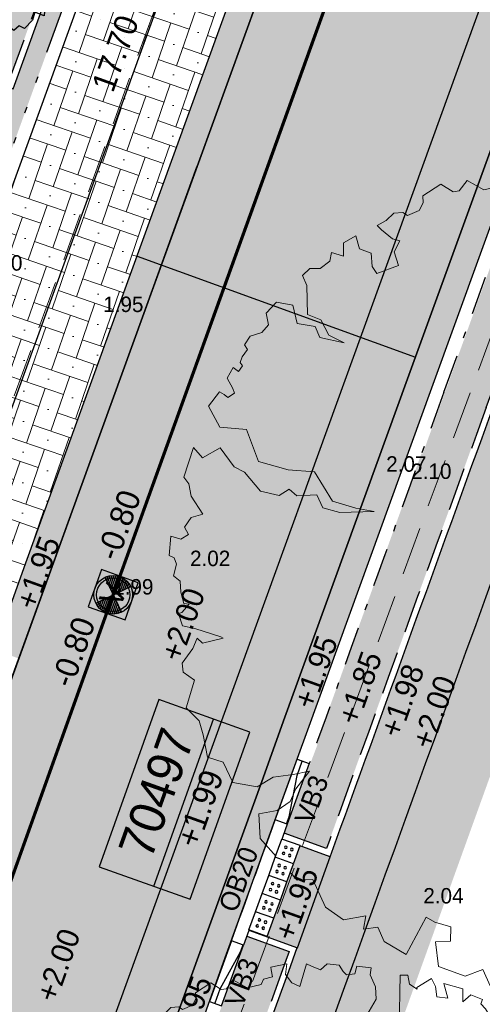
# Model space of a CAD drawing. Header units: metres. Extents: x 134157 to 138734, y 451157 to 455772.
# Tile 232 of 256: x 136427.57 to 136434.76, y 453427.21 to 453442.51. Entities that reach past the tile are written whole.
import ezdxf
from ezdxf.enums import TextEntityAlignment as Align

# ---------------------------------------------------------------- set-up
doc = ezdxf.new("R2010")
doc.units = ezdxf.units.M
doc.set_wipeout_variables(frame=1)
for name, pattern in [('CENTER__G5', [2.4, 1.5, -0.3, 0.3, -0.3]), ('DASHDOT__G2', [1.2, 0.6, -0.3, 0, -0.3]), ('GZ10X20__G1', [1.5, 0.5, -0.2, 0.2, -0.2, 0.2, -0.2]), ('HIDDEN__G5', [1.125, 0.75, -0.375]), ('TR18X20__G2', [2.6, 1, -0.4, 0, -0.4, 0, -0.4, 0, -0.4])]:
    doc.linetypes.add(name, pattern=pattern)
doc.layers.add('-DR-alg-hulplijnen', color=210, linetype='Continuous', plot=False)
doc.layers.add('-DR-alg-hulplijnen bochtstralen uitritconstructies', color=210, linetype='Continuous', plot=False)
doc.layers.add('-DR-alg-hulplijnen kantverharding asflast nieuwe fietsstraat', color=7, linetype='Continuous', true_color=0xff9429, plot=False)
for name, color, linetype, lineweight in [('-DR-bs-boom', 253, 'Continuous', 13), ('-DR-nw-rio-HWA 125', 170, 'HIDDEN__G5', 13), ('-DR-nw-vh-arc-tegels 300x300x45', 253, 'Continuous', 9)]:
    doc.layers.add(name, color=color, linetype=linetype, lineweight=lineweight)
for name, color, linetype in [('-DR-bs-rio-DWA Jutfaseweg', 253, 'Continuous'), ('-DR-bs-rio-inspectieput', 253, 'Continuous'), ('-DR-bs-rio-putnummer @ 0.2', 253, 'Continuous'), ('-DR-bs-rio-txt @ 0.2', 253, 'Continuous'), ('-DR-bs-txt-hoogtemaat', 253, 'Continuous'), ('-DR-nw-gr-solitaire heester', 96, 'Continuous'), ('-DR-nw-maatvoering', 3, 'Continuous'), ('-DR-nw-rio-putrand VWA', 2, 'Continuous'), ('-DR-nw-txt-hoogtemaat', 2, 'Continuous'), ('-DR-nw-vh-band 10x20 ob', 2, 'HIDDEN__G5'), ('-DR-nw-vh-band 15x25 ob', 2, 'CENTER__G5'), ('-DR-nw-vh-band 18-20x25', 2, 'TR18X20__G2'), ('-DR-nw-vh-band 18-20x25 verloopband 20x20', 2, 'Continuous'), ('-DR-nw-vh-band 20x20 opsluitband', 2, 'GZ10X20__G1'), ('-DR-nw-vh-band 5-20x25', 2, 'DASHDOT__G2'), ('-DR-nw-vh-block doorsteek struinpad', 2, 'Continuous'), ('-DR-nw-vh-geleidelijntegels noppentegels 300x300x60', 250, 'Continuous'), ('-DR-nw-vh-kantverharding', 3, 'Continuous'), ('-DR-nw-vh-txt-kantopsluitingen', 2, 'Continuous')]:
    doc.layers.add(name, color=color, linetype=linetype)
doc.layers.add('-DR-nw-gr-arc-beplanting', color=7, linetype='Continuous', true_color=0xe5f0e7)
doc.layers.add('-DR-nw-gr-arc-gras', color=7, linetype='Continuous', true_color=0xb5d5a4)
for name, color, linetype, lineweight, true_color in [('-DR-nw-vh-arc-asfalt fietsstraat rood', 7, 'Continuous', 9, 0xdfbfc7), ('-DR-nw-vh-arc-sbs df Drainflow', 7, 'Continuous', 9, 0xb9747c), ('-DR-nw-vh-arc-sbs kf bruinrood rabat halfsteens', 7, 'Continuous', 9, 0xb88485)]:
    doc.layers.add(name, color=color, linetype=linetype, lineweight=lineweight, true_color=true_color)
doc.layers.add('-DR-nw-vh-arc-halfverharding stabilizer', color=7, linetype='Continuous', lineweight=9, true_color=0xe2e1c1, transparency=0.1)
doc.layers.add('-DR-nw-vh-kantverharding halfverharding stabilizer', color=7, linetype='Continuous', true_color=0xe2e1c1, transparency=0.1)
doc.styles.add('CiCom Engineering', font='txt', dxfattribs={"height": 1.8})
doc.styles.add('Drong', font='txt', dxfattribs={"height": 1.8})
doc.dimstyles.new('Drong', dxfattribs={"dimtxt": 1.8, "dimasz": 2.5, "dimexe": 0, "dimexo": 0, "dimgap": 0.9, "dimtad": 1, "dimzin": 0, "dimdsep": 46, "dimtxsty": 'Drong', "dimblk": 'dimblk-wit', "dimcen": 0, "dimse1": 1, "dimse2": 1, "dimclrd": 256, "dimclre": 1, "dimclrt": 7, "dimadec": 0, "dimazin": 0, "dimtfac": 1, "dimtmove": 0, "dimatfit": 3, "dimfxl": 1, "dimtolj": 1, "dimtzin": 0, "dimarcsym": 0})
pattern_1 = [(115.335625, (136419.71802, 453326.2367), (-0.223681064, -0.105903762), [0.06, -0.187485]), (205.335625, (136419.71802, 453326.2367), (0.105903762, -0.223681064), [0.06, -0.187485])]

# ---------------------------------------------------------------- blocks, each defined once
blk = doc.blocks.new('Boom bestaand 1')
blk.add_lwpolyline([(-0.0612, 0.3923), (-0.0736, 0.4117), (-0.087, 0.4225), (-0.0926, 0.4415), (-0.1106, 0.4615), (-0.1242, 0.4751), (-0.1453, 0.464), (-0.1728, 0.4611), (-0.1945, 0.4533), (-0.1892, 0.4456), (-0.2017, 0.4432), (-0.2068, 0.4444), (-0.2172, 0.4471), (-0.2235, 0.4396), (-0.2169, 0.4339), (-0.2271, 0.4339), (-0.2331, 0.433), (-0.2499, 0.4257), (-0.2427, 0.4167), (-0.2476, 0.4092), (-0.2589, 0.4043), (-0.2544, 0.3953), (-0.2533, 0.3814), (-0.2458, 0.3746), (-0.266, 0.3788), (-0.2728, 0.3822), (-0.2717, 0.3934), (-0.2848, 0.3874), (-0.2965, 0.3882), (-0.2987, 0.3953), (-0.3145, 0.3822), (-0.3029, 0.3735), (-0.3141, 0.372), (-0.3232, 0.3686), (-0.3277, 0.3731), (-0.3404, 0.3607), (-0.3359, 0.3465), (-0.3526, 0.3537), (-0.3703, 0.3325), (-0.3491, 0.329), (-0.3569, 0.3156), (-0.371, 0.3198), (-0.3837, 0.3191), (-0.3802, 0.2951), (-0.3781, 0.2944), (-0.3887, 0.2873), (-0.4014, 0.2902), (-0.4056, 0.2803), (-0.3837, 0.2704), (-0.359, 0.2591), (-0.3251, 0.2535), (-0.3272, 0.2337), (-0.318, 0.228), (-0.3011, 0.2189), (-0.282, 0.2224), (-0.2608, 0.2153), (-0.2523, 0.2012), (-0.27, 0.204), (-0.2834, 0.2118), (-0.2947, 0.2047), (-0.3322, 0.185), (-0.3413, 0.2203), (-0.3505, 0.2287), (-0.3724, 0.2146), (-0.388, 0.2358), (-0.4042, 0.2415), (-0.4226, 0.2415), (-0.4315, 0.2467), (-0.4416, 0.2292), (-0.4325, 0.2224), (-0.436, 0.2111), (-0.4423, 0.2083), (-0.453, 0.2067), (-0.4613, 0.1921), (-0.4572, 0.18), (-0.4671, 0.1702), (-0.4727, 0.1652), (-0.4473, 0.144), (-0.4565, 0.1356), (-0.4706, 0.132), (-0.484, 0.1398), (-0.4883, 0.1172), (-0.4847, 0.1158), (-0.4748, 0.1137), (-0.477, 0.101), (-0.4713, 0.0946), (-0.4748, 0.0748), (-0.4932, 0.0607), (-0.4854, 0.0473), (-0.4875, 0.0402), (-0.5017, 0.0304), (-0.4974, 0.0049), (-0.4897, 0.0021), (-0.4832, -0.006), (-0.4832, -0.0211), (-0.4886, -0.0247), (-0.4921, -0.0353), (-0.4877, -0.0469), (-0.4868, -0.0593), (-0.4797, -0.0567), (-0.4646, -0.0487), (-0.4592, -0.0416), (-0.4495, -0.0531), (-0.4326, -0.0549), (-0.4342, -0.0824), (-0.4439, -0.0844), (-0.4591, -0.0789), (-0.4694, -0.0898), (-0.4853, -0.0874), (-0.4835, -0.1044), (-0.469, -0.1108), (-0.4787, -0.1222), (-0.4698, -0.128), (-0.4666, -0.142), (-0.4712, -0.1535), (-0.4673, -0.1649), (-0.4544, -0.1649), (-0.422, -0.1781), (-0.41, -0.1658), (-0.3893, -0.1644), (-0.3736, -0.1512), (-0.391, -0.1753), (-0.4052, -0.1753), (-0.417, -0.1934), (-0.4393, -0.1893), (-0.4502, -0.206), (-0.443, -0.2225), (-0.4293, -0.2254), (-0.424, -0.2366), (-0.4254, -0.251), (-0.4188, -0.2613), (-0.4123, -0.2603), (-0.4066, -0.2696), (-0.4013, -0.2747), (-0.3966, -0.2735), (-0.3925, -0.2806), (-0.3993, -0.2847), (-0.3905, -0.2962), (-0.3764, -0.2947), (-0.3703, -0.2952), (-0.369, -0.3047), (-0.3739, -0.3072), (-0.379, -0.3111), (-0.3686, -0.3301), (-0.3402, -0.3274), (-0.325, -0.2991), (-0.284, -0.3012), (-0.2611, -0.2728), (-0.2463, -0.245), (-0.2054, -0.239), (-0.1868, -0.2166), (-0.1743, -0.1981), (-0.1896, -0.2363), (-0.2027, -0.2526), (-0.2201, -0.2532), (-0.2283, -0.2756), (-0.2392, -0.281), (-0.237, -0.2947), (-0.2507, -0.3132), (-0.2791, -0.3219), (-0.2898, -0.3304), (-0.3173, -0.3368), (-0.3146, -0.3612), (-0.3304, -0.3661), (-0.3025, -0.3907), (-0.2927, -0.3885), (-0.278, -0.3918), (-0.2529, -0.3874), (-0.2548, -0.4016), (-0.2471, -0.4137), (-0.2373, -0.413), (-0.2359, -0.4235), (-0.244, -0.4329), (-0.2234, -0.4441), (-0.2184, -0.4397), (-0.2103, -0.44), (-0.1991, -0.4488), (-0.19, -0.4441), (-0.1778, -0.4485), (-0.164, -0.4505), (-0.1606, -0.4451), (-0.1549, -0.4573), (-0.1555, -0.4613), (-0.14, -0.4627), (-0.1312, -0.4505), (-0.1096, -0.4259), (-0.1073, -0.4238), (-0.1116, -0.4488), (-0.1194, -0.4525), (-0.1103, -0.462), (-0.0992, -0.4807), (-0.089, -0.4841), (-0.0747, -0.4752), (-0.0482, -0.4977), (-0.0278, -0.4895), (-0.0108, -0.4916), (0.0157, -0.4977), (0.0286, -0.4827), (0.0558, -0.482), (0.072, -0.457), (0.069, -0.4349), (0.0757, -0.4119), (0.0796, -0.3924), (0.0927, -0.4156), (0.1039, -0.4278), (0.1075, -0.4466), (0.1025, -0.468), (0.1299, -0.4785), (0.1933, -0.4575), (0.2001, -0.44), (0.2363, -0.4392), (0.2587, -0.4253), (0.2652, -0.3991), (0.2784, -0.4081), (0.2832, -0.3913), (0.3018, -0.3913), (0.3264, -0.3733), (0.2952, -0.3338), (0.3048, -0.3266), (0.3174, -0.3112), (0.333, -0.3182), (0.3264, -0.335), (0.3552, -0.3436), (0.3781, -0.3189), (0.3793, -0.296), (0.4017, -0.296), (0.4096, -0.2826), (0.4002, -0.2572), (0.4186, -0.2622), (0.4261, -0.2522), (0.4345, -0.2443), (0.4231, -0.2298), (0.4365, -0.2194), (0.4544, -0.2139), (0.448, -0.1886), (0.4609, -0.1841), (0.4584, -0.1786), (0.4161, -0.1731), (0.4136, -0.1478), (0.3708, -0.1582), (0.3489, -0.1512), (0.3315, -0.1289), (0.2902, -0.1279), (0.3474, -0.1209), (0.3593, -0.1378), (0.3737, -0.1384), (0.3856, -0.1284), (0.4119, -0.1403), (0.4319, -0.109), (0.4632, -0.1221), (0.4795, -0.1133), (0.4858, -0.0977), (0.4808, -0.0718), (0.4943, -0.0594), (0.4931, -0.0482), (0.4862, -0.0269), (0.4918, -0.0131), (0.4962, -0.0015), (0.4851, 0.0073), (0.4884, 0.0283), (0.494, 0.0383), (0.4918, 0.0615), (0.4763, 0.0609), (0.4531, 0.0758), (0.4365, 0.0758), (0.4719, 0.0863), (0.489, 0.0863), (0.4862, 0.0979), (0.4761, 0.1368), (0.4651, 0.1329), (0.455, 0.15), (0.4464, 0.1571), (0.4261, 0.1516), (0.4511, 0.1914), (0.4495, 0.2054), (0.4402, 0.2194), (0.4215, 0.2288), (0.3832, 0.2155), (0.3754, 0.1921), (0.3661, 0.1742), (0.3341, 0.1773), (0.3068, 0.1532), (0.3395, 0.1968), (0.3637, 0.1976), (0.3692, 0.2304), (0.3801, 0.2397), (0.3996, 0.2444), (0.4034, 0.279), (0.3842, 0.2903), (0.3824, 0.313), (0.3563, 0.3433), (0.3406, 0.3414), (0.3141, 0.3521), (0.2925, 0.3482), (0.2787, 0.3649), (0.2826, 0.3806), (0.2817, 0.4012), (0.2696, 0.4131), (0.256, 0.4212), (0.2376, 0.4248), (0.2327, 0.4339), (0.2168, 0.4384), (0.2036, 0.45), (0.1887, 0.4518), (0.1757, 0.4483), (0.1806, 0.4248), (0.1727, 0.4169), (0.1492, 0.4041), (0.1325, 0.412), (0.1367, 0.4496), (0.0873, 0.4385), (0.0991, 0.4571), (0.0942, 0.4846), (0.0638, 0.4915), (0.0559, 0.4826), (0.0314, 0.4826), (0.0166, 0.4925), (0.0058, 0.4836), (-0.0114, 0.491), (-0.0324, 0.4905), (-0.0772, 0.485), (-0.0717, 0.4517), (-0.0599, 0.4236), (-0.0612, 0.3923)])
blk.add_circle((0, 0), 0.0251)
blk = doc.blocks.new('Verloop 20x20 naar 5-20')
blk.add_lwpolyline([(0, 0), (0, 0.2), (1, 0.2), (1, 0)], close=True)
blk.add_lwpolyline([(0, 0.011), (0.12, 0.011), (0.765, 0.114), (1, 0.114)])
blk = doc.blocks.new('*U146')
blk.add_lwpolyline([(0, 0), (0, 0.2), (-1, 0.2), (-1, 0)], close=True)
blk.add_lwpolyline([(0, 0.011), (-0.12, 0.011), (-0.765, 0.114), (-1, 0.114)])
blk = doc.blocks.new('*U2275')
at = {"layer": '-DR-alg-hulplijnen bochtstralen uitritconstructies', "flags": 128}
blk.add_lwpolyline([(1.245, -1.005), (2.745, -1.012)], dxfattribs=at)
at = {"layer": '-DR-nw-vh-band 15x25 ob'}
for points in [[(1.149, -0.205), (1.146, -0.905), (0.996, -0.904)], [(2.996, -0.913), (2.846, -0.913), (2.849, -0.212)]]:
    blk.add_lwpolyline(points, dxfattribs=at)
at = {"layer": '-DR-nw-vh-band 20x20 opsluitband', "flags": 128}
blk.add_lwpolyline([(2.999, -0.213), (0.999, -0.204)], dxfattribs=at)
at = {"layer": '-DR-nw-vh-kantverharding'}
blk.add_lwpolyline([(1, -0.004, 0.000276), (3, -0.013)], format="xyb", dxfattribs=at)
for points in [[(1.249, -0.205), (1.245, -1.005)], [(2.745, -1.012), (2.749, -0.212)]]:
    blk.add_lwpolyline(points, dxfattribs=at)
at = {"layer": '-DR-nw-vh-band 18-20x25 verloopband 20x20', "rotation": 359.7690622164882}
for name, p in [('*U146', (0.999, -0.204)), ('Verloop 20x20 naar 5-20', (2.999, -0.213))]:
    blk.add_blockref(name, p, dxfattribs=at)
blk = doc.blocks.new('*X91')
at = {"color": 0, "ltscale": 0.5}
for p, q in [((126991, 427696), (127068, 427705)), ((125418, 427137), (126085, 427212)), ((125441, 427236), (125980, 427296)), ((125476, 427335), (125875, 427380)), ((125523, 427437), (125770, 427464)), ((125588, 427540), (125664, 427548)), ((126571, 427170), (127356, 427258)), ((126655, 427276), (127322, 427350)), ((126739, 427381), (127278, 427441)), ((126823, 427486), (127222, 427531)), ((126907, 427591), (127153, 427619)), ((125402, 426944), (126296, 427044)), ((125405, 427040), (126190, 427128)), ((125408, 426849), (126401, 426960)), ((125423, 426755), (126319, 426855)), ((125447, 426661), (126234, 426749)), ((126403, 426960), (127396, 427071)), ((126487, 427065), (127380, 427165)), ((126506, 426876), (127402, 426976)), ((126611, 426791), (127399, 426879)), ((126717, 426707), (127386, 426782)), ((126822, 426623), (127363, 426684)), ((125481, 426569), (126150, 426644)), ((125525, 426478), (126066, 426539)), ((125580, 426389), (125982, 426434)), ((125649, 426301), (125898, 426328)), ((125734, 426214), (125814, 426223)), ((126927, 426539), (127329, 426584)), ((127032, 426455), (127281, 426483)), ((127138, 426371), (127217, 426380))]:
    blk.add_line(p, q, dxfattribs=at)
blk = doc.blocks.new('Inspectieput')
at = {"color": 0, "ltscale": 0.5}
for p, q in [((-0.354, 0.353), (0.353, -0.354)), ((0.353, 0.353), (-0.354, -0.354))]:
    blk.add_line(p, q, dxfattribs=at)
blk.add_circle((0, 0), 0.5, dxfattribs=at)
at = {"color": 0, "ltscale": 0.5, "xscale": 0.0005, "yscale": 0.0005, "zscale": 0.0005, "rotation": 353.5734378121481}
blk.add_blockref('*X91', (-86.699, -205.064), dxfattribs=at)
blk = doc.blocks.new('*U118')
at = {"style": 'Drong'}
blk.add_attdef('BOBL', text='', height=1.8, rotation=359.81861, dxfattribs=at).set_placement((-159.78, 0.506), align=Align.BOTTOM_LEFT)
blk.add_attdef('MATERIAAL', text='', height=1.8, rotation=359.81861, dxfattribs=at).set_placement((0, 0), align=Align.BOTTOM_CENTER)
blk.add_attdef('BOBR', text='', height=1.8, rotation=359.81861, dxfattribs=at).set_placement((144.392, -0.457), align=Align.BOTTOM_RIGHT)
blk = doc.blocks.new('*U119')
at = {"style": 'Drong'}
blk.add_attdef('BOBL', text='', height=1.8, rotation=359.96577, dxfattribs=at).set_placement((-108.455, 0.065), align=Align.BOTTOM_LEFT)
blk.add_attdef('MATERIAAL', text='', height=1.8, rotation=359.96577, dxfattribs=at).set_placement((0, 0), align=Align.BOTTOM_CENTER)
blk.add_attdef('BOBR', text='', height=1.8, rotation=359.96577, dxfattribs=at).set_placement((196.858, -0.118), align=Align.BOTTOM_RIGHT)
blk = doc.blocks.new('dimblk-wit')
at = {"color": 7}
blk.add_line((0, -0.3333), (0, 0.3333), dxfattribs=at)
blk.add_solid([(0, 0), (-0.8, 0.2), (-0.8, -0.2)], dxfattribs=at)
blk = doc.blocks.new('*D709')
at = {"layer": '-DR-nw-maatvoering', "lineweight": -2, "transparency": 16777216}
blk.add_line((136432.249, 453449.704), (136426.549, 453434.013), dxfattribs=at)
at = {"layer": 'Defpoints', "color": 0, "transparency": 16777216}
for p in [(136432.419, 453450.174), (136426.378, 453433.543), (136426.378, 453433.543)]:
    blk.add_point(p, dxfattribs=at)
at = {"layer": '-DR-nw-maatvoering', "lineweight": -2, "transparency": 16777216, "xscale": 0.5, "yscale": 0.5, "zscale": 0.5}
for p, rotation in [((136432.419, 453450.174), 70.036797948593), ((136426.378, 453433.543), 250.036797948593)]:
    blk.add_blockref('dimblk-wit', p, dxfattribs=dict(at, rotation=rotation))
at = {"layer": '-DR-nw-maatvoering', "color": 7, "transparency": 16777216, "insert": (136429.057, 453441.982), "char_height": 0.36, "attachment_point": 5, "rotation": 70.0368, "style": 'Drong'}
blk.add_mtext('\\A1;17.70', dxfattribs=at)
blk = doc.blocks.new('Solitaire heester')
blk.add_lwpolyline([(-1.738, -4.391), (-2.166, -3.928), (-2.484, -4.007), (-2.465, -3.244), (-3.109, -3.265), (-3.941, -2.905), (-3.868, -2.452), (-4.36, -2.18), (-4.239, -1.823), (-3.951, -1.284), (-4.466, -0.924), (-4.503, -0.249), (-4.693, -0.105), (-4.523, 0.792), (-4.166, 0.751), (-4.409, 1.522), (-4.335, 2.134), (-3.641, 2.854), (-3.727, 3.148), (-3.089, 3.94), (-2.461, 3.914), (-2.205, 4.358), (-1.729, 4.197), (-1.539, 3.974), (-0.893, 4.711), (-0.766, 4.615), (-0.249, 4.811), (0.839, 4.577), (0.75, 4.394), (2.044, 4.064), (2.202, 3.745), (2.886, 3.886), (3.186, 3.598), (3.367, 2.954), (4.16, 2.633), (4.071, 2.213), (4.434, 1.719), (4.306, 1.417), (4.764, 0.573), (4.517, 0.55), (4.767, -0.515), (4.517, -1.491), (3.976, -1.68), (4.023, -2.014), (3.933, -2.752), (3.056, -3.305), (3.102, -3.798), (2.655, -4.416), (2.346, -4.232), (1.877, -4.365), (1.329, -4.18), (0.699, -4.79), (0.406, -4.637), (-0.508, -4.753), (-0.848, -4.267), (-1.476, -4.4), (-1.738, -4.391)])
blk.add_circle((0, 0), 0.15)
blk = doc.blocks.new('*U1814')
blk.add_wipeout([(0, 0), (-0.14, 0.265), (0.125, 0.406), (0.265, 0.14)])
for points in [[(0.125, 0.406), (-0.14, 0.265)], [(0.265, 0.14), (0.125, 0.406)], [(0, 0), (-0.14, 0.265)], [(0.265, 0.14), (0, 0)]]:
    blk.add_lwpolyline(points)
at = {"color": 253}
for centre in [(-0.005, 0.224), (0.042, 0.135), (0.083, 0.27), (0.13, 0.182)]:
    blk.add_circle(centre, 0.02, dxfattribs=at)
blk.add_wipeout([(0.265, 0.14), (0.125, 0.406), (0.39, 0.546), (0.53, 0.281)])
for points in [[(0.39, 0.546), (0.125, 0.406)], [(0.53, 0.281), (0.39, 0.546)], [(0.265, 0.14), (0.125, 0.406)], [(0.53, 0.281), (0.265, 0.14)]]:
    blk.add_lwpolyline(points)
for centre in [(0.26, 0.364), (0.348, 0.411), (0.395, 0.323), (0.307, 0.276)]:
    blk.add_circle(centre, 0.02, dxfattribs=at)
blk.add_wipeout([(0.53, 0.281), (0.39, 0.546), (0.655, 0.687), (0.795, 0.421)])
for points in [[(0.655, 0.687), (0.39, 0.546)], [(0.795, 0.421), (0.655, 0.687)], [(0.53, 0.281), (0.39, 0.546)], [(0.795, 0.421), (0.53, 0.281)]]:
    blk.add_lwpolyline(points)
for centre in [(0.525, 0.505), (0.613, 0.551), (0.66, 0.463), (0.572, 0.416)]:
    blk.add_circle(centre, 0.02, dxfattribs=at)
blk.add_wipeout([(0.795, 0.421), (0.655, 0.687), (0.92, 0.827), (1.06, 0.562)])
for points in [[(0.92, 0.827), (0.655, 0.687)], [(1.06, 0.562), (0.92, 0.827)], [(0.795, 0.421), (0.655, 0.687)], [(1.06, 0.562), (0.795, 0.421)]]:
    blk.add_lwpolyline(points)
for centre in [(0.79, 0.645), (0.878, 0.692), (0.925, 0.604), (0.837, 0.557)]:
    blk.add_circle(centre, 0.02, dxfattribs=at)
blk.add_wipeout([(1.06, 0.562), (0.92, 0.827), (1.185, 0.968), (1.325, 0.702)])
for points in [[(1.185, 0.968), (0.92, 0.827)], [(1.325, 0.702), (1.185, 0.968)], [(1.06, 0.562), (0.92, 0.827)], [(1.325, 0.702), (1.06, 0.562)]]:
    blk.add_lwpolyline(points)
for centre in [(1.055, 0.786), (1.143, 0.832), (1.102, 0.697), (1.19, 0.744)]:
    blk.add_circle(centre, 0.02, dxfattribs=at)
blk = doc.blocks.new('*U2049')
at = {"color": 0}
blk.add_lwpolyline([(-0.276, -0.332), (0.331, -0.276), (0.276, 0.331), (-0.332, 0.276)], close=True, dxfattribs=at)
at = {"color": 0, "ltscale": 0.5}
blk.add_circle((0, 0), 0.26, dxfattribs=at)
at = {"style": 'Drong'}
blk.add_text('V', height=0.36, dxfattribs=at).set_placement((0, 0), align=Align.MIDDLE_CENTER)
blk = doc.blocks.new('*U2241')
at = {"color": 0}
blk.add_lwpolyline([(-6.894, 0), (6.894, 0), (6.894, 7.5), (-6.894, 7.5)], close=True, dxfattribs=at)
blk.add_lwpolyline([(-6.894, 3), (6.894, 3)], dxfattribs=at)
at = {"style": 'CiCom Engineering'}
for tag, height, p in [('PUTNUMMER', 2.75, (0, 3.869)), ('MAAIVELD', 1.8, (0, 0.751))]:
    blk.add_attdef(tag, text='', height=height, dxfattribs=at).set_placement(p, align=Align.CENTER)

msp = doc.modelspace()

# ---------------------------------------------------------------- hatches: boundary and pattern name
at = {"layer": '-DR-nw-gr-arc-beplanting'}
h = msp.add_hatch(color=256, dxfattribs=at)
h.dxf.hatch_style = 1
h.paths.add_polyline_path([(136426.062, 453442.041), (136427.407, 453441.56), (136430.783, 453450.865), (136429.405, 453451.358)])
at = {"layer": '-DR-nw-gr-arc-gras', "transparency": 33554687}
h = msp.add_hatch(dxfattribs=at)
h.set_pattern_fill('AGR-BOLLEN', color=256, scale=0.1, pattern_type=2)
h.set_pattern_definition(pattern_1)
edge = h.paths.add_edge_path()
edge.add_arc((-7000776.81, 3043164.568), 7592527.997, 340.0567505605, 340.0572256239)
edge.add_line((136455.782, 453494.254), (136455.124, 453494.493))
edge.add_arc((380495.222, 364992.548), 259592.304, 160.06665688, 160.08044536)
edge.add_line((136433.832, 453435.762), (136433.813, 453435.768))
edge.add_line((136433.813, 453435.768), (136432.179, 453431.255))
edge.add_line((136432.179, 453431.255), (136432.198, 453431.248))
edge.add_line((136432.198, 453431.248), (136431.678, 453429.87))
edge.add_line((136431.678, 453429.87), (136432.336, 453429.631))
edge.add_line((136432.336, 453429.631), (136434.309, 453435.077))
h = msp.add_hatch(dxfattribs=at)
h.set_pattern_fill('AGR-BOLLEN', color=256, scale=0.1, pattern_type=2)
h.set_pattern_definition(pattern_1)
edge = h.paths.add_edge_path()
edge.add_line((136486.703, 453573.609), (136485.763, 453573.95))
edge.add_line((136485.763, 453573.95), (136435.759, 453436.14))
edge.add_arc((149594.405, 448661.534), 13998.101, 160.0567308, 160.2977034)
edge.add_line((136415.794, 453380.756), (136415.289, 453379.344))
edge.add_line((136415.289, 453379.344), (136417.827, 453378.529))
edge.add_line((136417.827, 453378.529), (136420.502, 453386.122))
edge.add_line((136420.502, 453386.122), (136418.987, 453386.702))
edge.add_arc((149703.628, 448622.033), 14113.247, 160.0572266, 160.2691215, ccw=False)
edge.add_line((136436.699, 453435.799), (136486.703, 453573.609))
h = msp.add_hatch(dxfattribs=at)
h.set_pattern_fill('AGR-BOLLEN', color=256, scale=0.1, pattern_type=2)
h.set_pattern_definition(pattern_1)
edge = h.paths.add_edge_path()
edge.add_line((136423.139, 453404.167), (136423.816, 453406.049))
edge.add_arc((136584.99, 453352.342), 169.886, 158.77358, 161.57083, ccw=False)
edge.add_line((136426.629, 453413.851), (136429.457, 453421.679))
edge.add_line((136429.457, 453421.679), (136431.757, 453428.033))
edge.add_line((136431.757, 453428.033), (136431.099, 453428.271))
edge.add_line((136431.099, 453428.271), (136428.818, 453421.91))
edge.add_line((136428.818, 453421.91), (136421.537, 453401.725))
edge.add_line((136421.537, 453401.725), (136414.228, 453381.423))
edge.add_line((136414.228, 453381.423), (136414.887, 453381.187))
edge.add_arc((148662.044, 448996.794), 13008.295, 160.1954577, 160.3030046, ccw=False)
at = {"layer": '-DR-nw-vh-arc-asfalt fietsstraat rood', "transparency": 33554687}
h = msp.add_hatch(color=256, dxfattribs=at)
h.dxf.hatch_style = 1
edge = h.paths.add_edge_path()
edge.add_arc((137987.747, 453337.203), 1495.4, 160.09465, 161.034726)
edge.add_arc((135150.6, 454312.188), 1504.6, 340.056731, 341.034726, ccw=False)
edge.add_line((136564.97, 453798.984), (136431.249, 453430.448))
edge.add_line((136431.249, 453430.448), (136427.3, 453431.879))
edge.add_line((136427.3, 453431.879), (136429.649, 453438.357))
edge.add_line((136429.649, 453438.357), (136561.022, 453800.417))
edge.add_arc((135150.6, 454312.188), 1500.4, 340.056731, 341.034726)
edge.add_line((136569.551, 453824.565), (136577.738, 453847.767))
edge.add_line((136577.738, 453847.767), (136586.329, 453871.491))
edge.add_line((136586.329, 453871.491), (136590.229, 453869.927))
edge.add_line((136590.229, 453869.927), (136581.687, 453846.337))
h = msp.add_hatch(color=256, dxfattribs=at)
h.dxf.hatch_style = 1
h.paths.add_polyline_path([(136427.3, 453431.879, 0.000607), (136415.754, 453399.888), (136419.706, 453398.467, -0.000607), (136431.249, 453430.448)])
at = {"layer": '-DR-nw-vh-arc-halfverharding stabilizer'}
h = msp.add_hatch(dxfattribs=at)
h.set_pattern_fill('GRAVEL', color=256, scale=0.03)
h.set_pattern_definition([(228.0127875, (0.54864, 0.762), (-6.096000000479, -6.8579999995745), [0.102516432, -10.1491450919]), (184.969741, (0.48006, 0.6858), (9.1439999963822, 0.7620000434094), [0.175921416, -17.416214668]), (132.5104471, (0.3048, 0.67056), (7.6200000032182, -8.381999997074), [0.124044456, -12.2804168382]), (267.273689, (0.00762, 0.48006), (0.762000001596, 15.23999999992), [0.160201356, -15.8599312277]), (292.83365418, (0, 0.32004), (-3.810000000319, 9.1439999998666), [0.15709011, -15.5519423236]), (357.273689, (0.06096, 0.17526), (-15.23999999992, 0.762000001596), [0.160201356, -15.8599312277]), (37.69424047, (0.22098, 0.16764), (-9.9059999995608, -7.6200000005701), [0.211858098, -20.9739345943]), (72.25532837, (0.38862, 0.29718), (5.3340000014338, 16.7639999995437), [0.200015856, -19.8015769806]), (121.42956562, (0.44958, 0.48768), (-6.096000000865, 9.9059999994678), [0.1607439, -15.9136637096]), (175.2363583, (0.36576, 0.62484), (8.38199999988, -0.762000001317), [0.183513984, -8.992181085]), (222.3974378, (0.18288, 0.64008), (-9.1439999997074, -8.3820000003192), [0.237323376, -23.4950317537]), (138.81407483, (0.762, 0.47244), (-5.33399999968, 4.572000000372), [0.081001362, -8.0191697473]), (171.4692344, (0.70104, 0.52578), (9.906000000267, -1.5239999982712), [0.154104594, -15.2563916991]), (225, (0.54864, 0.54864), (-1e-16, -0.762), [0.107762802, -0.9698679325]), (203.19859051, (0.4953, 0.64008), (3.810000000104, 1.523999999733), [0.058032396, -5.7451867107]), (291.80140949, (0.44196, 0.61722), (-0.76200000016, 2.285999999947), [0.082069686, -4.021425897]), (30.96375653, (0.47244, 0.54102), (2.286000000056, 1.523999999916), [0.133295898, -4.3098894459]), (161.56505118, (0.58674, 0.6096), (1.52400000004, -0.76199999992), [0.096386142, -2.313269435]), (16.389540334, (0, 0.61722), (7.62, 2.286), [0.1350264, -13.3676480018]), (70.34617594, (0.12954, 0.65532), (-3.048000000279, -8.381999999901), [0.113279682, -11.2146647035]), (293.19859051, (0.58674, 0.762), (-1.523999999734, 3.810000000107), [0.11606403, -5.6871550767]), (343.61045967, (0.63246, 0.65532), (-7.6200000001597, 2.285999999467), [0.1350264, -13.3676480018]), (339.44395478, (0, 0.14478), (-3.81, 1.524), [0.13021056, -6.3803202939]), (294.7751406, (0.12192, 0.09906), (-3.810000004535, 8.381999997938), [0.109101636, -10.8010780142]), (66.80140949, (0.59436, 0), (1.52399999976, 3.810000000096), [0.11606403, -5.6871550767]), (17.35402464, (0.64008, 0.10668), (-9.905999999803, -3.0480000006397), [0.127734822, -12.645712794]), (69.44395478, (0.22098, 0), (-1.524000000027, -3.80999999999), [0.06510528, -6.4454255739]), (101.309932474, (0.54864, 0), (-0.762, 3.048), [0.03885438, -3.8465984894]), (165.96375653, (0.54102, 0.0381), (2.286, -0.762), [0.15709011, -2.9847163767]), (186.00900596, (0.38862, 0.0762), (7.6199999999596, 0.7620000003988), [0.1455801, -14.412409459]), (303.69006753, (0.47244, 0.47244), (-0.76200000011, 1.52399999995), [0.109897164, -2.6375329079]), (353.15722659, (0.5334, 0.381), (12.9540000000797, -1.5239999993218), [0.191867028, -18.9948027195]), (60.9453959, (0.7239, 0.35814), (-3.048000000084, -5.333999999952), [0.078452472, -7.7668176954]), (90, (0.762, 0.4267), (-0.762, 0.762), [0.04572, -0.71628]), (120.25643716, (0.37338, 0.09906), (3.047999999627, -5.334000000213), [0.105860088, -10.480182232]), (48.0127875, (0.32004, 0.1905), (6.0960000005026, 6.857999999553), [0.205032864, -10.0466286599]), (0, (0.4572, 0.3429), (0.762, 0.762), [0.19812, -0.56388]), (325.3048465, (0.65532, 0.3429), (7.6200000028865, -5.3339999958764), [0.120482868, -11.9277950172]), (254.0546041, (0.75438, 0.27432), (-0.761999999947, -3.048000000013), [0.110948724, -5.4364950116]), (207.64597536, (0.7239, 0.16764), (-14.478000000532, -7.6199999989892), [0.18064353, -17.8837393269]), (175.42607874, (0.56388, 0.08382), (-9.9059999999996, 0.7619999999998), [0.191108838, -18.9197539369])])
edge = h.paths.add_edge_path()
edge.add_arc((149594.405, 448661.534), 13998.101, 160.0567308, 160.1210719)
edge.add_line((136430.405, 453421.36), (136429.558, 453421.663))
edge.add_line((136429.558, 453421.663), (136431.885, 453428.093))
edge.add_line((136431.885, 453428.093), (136431.133, 453428.365))
edge.add_line((136431.133, 453428.365), (136431.644, 453429.776))
edge.add_line((136431.644, 453429.776), (136432.396, 453429.503))
edge.add_arc((142963.754, 451066.381), 6945.716, 160.0483544, 160.1092855, ccw=False)
edge.add_line((136434.913, 453436.447), (136435.759, 453436.14))
at = {"layer": '-DR-nw-vh-arc-sbs df Drainflow'}
h = msp.add_hatch(dxfattribs=at)
h.set_pattern_fill('AVH-SBS_KEIFORMAAT_ELLEBOOG_01', color=256, scale=3, angle=71, pattern_type=2)
h.set_pattern_definition([(71, (0, 0), (-0.38132601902, -0.18598512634), [0.9, -0.3]), (161, (0.19534, 0.5673), (-0.38132601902, -0.18598512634), [0.9, -0.3]), (71, (-0.04416, 0.3325), (-0.38132601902, -0.18598512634), [0, -1.2]), (71, (-0.03948, 0.8068), (-0.38132601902, -0.18598512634), [0, -1.2])])
edge = h.paths.add_edge_path()
edge.add_line((136427.182, 453432.72), (136429.273, 453438.494))
edge.add_line((136429.273, 453438.494), (136433.558, 453450.296))
edge.add_arc((136433.085, 453450.472), 0.504, 250.533, 339.5805, ccw=False)
edge.add_line((136432.917, 453449.997), (136431.596, 453450.469))
edge.add_arc((136431.494, 453450.186), 0.3, 70.2338, 160.0567)
edge.add_line((136431.212, 453450.289), (136427.205, 453439.244))
edge.add_arc((149594.404, 448661.535), 14007.2, 160.0567308, 160.0785809)
edge.add_arc((136425.666, 453434.12), 0.3, 160.0786, 250.0778)
edge.add_line((136425.563, 453433.838), (136426.882, 453433.36))
edge.add_arc((136426.712, 453432.89), 0.5, -19.908, 70.0778, ccw=False)
at = {"layer": '-DR-nw-vh-arc-sbs kf bruinrood rabat halfsteens', "transparency": 33554687}
h = msp.add_hatch(color=256, dxfattribs=at)
h.dxf.hatch_style = 1
h.paths.add_polyline_path([(136429.649, 453438.357), (136437.649, 453460.406), (136437.273, 453460.541), (136433.829, 453451.052), (136433.488, 453450.112), (136429.273, 453438.494), (136427.182, 453432.72), (136427.555, 453432.584, -0.00011)])
h = msp.add_hatch(color=256, dxfattribs=at)
h.dxf.hatch_style = 1
h.paths.add_polyline_path([(136433.973, 453436.788), (136441.976, 453458.846), (136441.6, 453458.981), (136433.597, 453436.925, 0.00011), (136431.504, 453431.154), (136431.88, 453431.017, -0.00011)])
h = msp.add_hatch(color=256, dxfattribs=at)
h.dxf.hatch_style = 1
h.paths.add_polyline_path([(136428.618, 453422.004), (136428.617, 453422.004), (136429.264, 453423.79), (136429.264, 453423.791, -0.000137), (136431.88, 453431.017), (136431.504, 453431.154, 0.000621), (136419.706, 453398.467), (136420.083, 453398.332, -0.000449)])
at = {"layer": '-DR-nw-vh-arc-tegels 300x300x45'}
h = msp.add_hatch(dxfattribs=at)
h.set_pattern_fill('AVH-TEGEL_200X200_HALFST', color=256, scale=2, angle=71, pattern_type=2)
h.set_pattern_definition([(71, (0, 0), (-0.05887645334, 0.44332106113), [0.4, -0.4]), (161, (0, 0), (-0.13022726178, -0.37820743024), [])])
h.paths.add_polyline_path([(136429.344, 453451.486), (136430.911, 453450.926), (136427.467, 453441.432), (136425.934, 453441.98)], flags=16)
h.paths.add_polyline_path([(136429.345, 453451.19), (136430.72, 453450.691), (136427.461, 453441.746), (136426.124, 453442.226)], flags=0)
h.paths.add_polyline_path([(136429.75, 453452.615), (136433.573, 453463.26), (136435.18, 453462.686), (136431.321, 453452.054)], flags=16)
h.paths.add_polyline_path([(136429.952, 453452.884), (136433.575, 453463.073), (136434.993, 453462.566), (136431.334, 453452.383)], flags=0)
h.paths.add_polyline_path([(136433.978, 453464.39), (136438.265, 453476.336), (136439.917, 453475.745), (136435.586, 453463.815)], flags=16)
h.paths.add_polyline_path([(136434.166, 453464.615), (136438.325, 453476.208), (136439.789, 453475.685), (136435.587, 453464.108)], flags=0)
edge = h.paths.add_edge_path()
edge.add_line((136433.572, 453450.929), (136433.291, 453451.031))
edge.add_line((136433.291, 453451.031), (136433.36, 453451.222))
edge.add_line((136433.36, 453451.222), (136433.359, 453451.222))
edge.add_line((136433.359, 453451.222), (136433.393, 453451.313))
edge.add_line((136433.393, 453451.313), (136431.604, 453451.953))
edge.add_line((136431.604, 453451.953), (136431.676, 453452.152))
edge.add_line((136431.676, 453452.152), (136443.407, 453484.484))
edge.add_line((136443.407, 453484.484), (136445.195, 453483.84))
edge.add_line((136445.195, 453483.84), (136445.297, 453484.122))
edge.add_line((136445.297, 453484.122), (136445.579, 453484.02))
edge.add_line((136445.579, 453484.02), (136446.108, 453485.478))
edge.add_line((136446.108, 453485.478), (136445.873, 453485.563))
edge.add_line((136445.873, 453485.563), (136446.027, 453485.986))
edge.add_line((136446.027, 453485.986), (136445.698, 453486.106))
edge.add_line((136445.698, 453486.106), (136438.647, 453488.671))
edge.add_line((136438.647, 453488.671), (136438.016, 453486.934))
edge.add_line((136438.016, 453486.934), (136439.182, 453486.512))
edge.add_line((136439.182, 453486.512), (136437.723, 453482.473))
edge.add_line((136437.723, 453482.473), (136436.707, 453482.84))
edge.add_line((136436.707, 453482.84), (136435.719, 453480.049))
edge.add_line((136435.719, 453480.049), (136436.72, 453479.699))
edge.add_line((136436.72, 453479.699), (136435.276, 453475.702))
edge.add_line((136435.276, 453475.702), (136434.26, 453476.069))
edge.add_line((136434.26, 453476.069), (136433.286, 453473.284))
edge.add_line((136433.286, 453473.284), (136434.273, 453472.927))
edge.add_line((136434.273, 453472.927), (136432.829, 453468.93))
edge.add_line((136432.829, 453468.93), (136431.813, 453469.297))
edge.add_line((136431.813, 453469.297), (136430.839, 453466.513))
edge.add_line((136430.839, 453466.513), (136431.826, 453466.156))
edge.add_line((136431.826, 453466.156), (136430.382, 453462.159))
edge.add_line((136430.382, 453462.159), (136429.367, 453462.526))
edge.add_line((136429.367, 453462.526), (136428.416, 453459.733))
edge.add_line((136428.416, 453459.733), (136429.385, 453459.382))
edge.add_line((136429.385, 453459.382), (136427.935, 453455.387))
edge.add_line((136427.935, 453455.387), (136426.92, 453455.754))
edge.add_line((136426.92, 453455.754), (136425.969, 453452.961))
edge.add_line((136425.969, 453452.961), (136426.933, 453452.613))
edge.add_line((136426.933, 453452.613), (136425.489, 453448.616))
edge.add_line((136425.489, 453448.616), (136424.473, 453448.983))
edge.add_line((136424.473, 453448.983), (136423.498, 453446.198))
edge.add_line((136423.498, 453446.198), (136424.486, 453445.841))
edge.add_line((136424.486, 453445.841), (136420.456, 453435.011))
edge.add_line((136420.456, 453435.011), (136419.565, 453432.533))
edge.add_line((136419.565, 453432.533), (136425.488, 453430.402))
edge.add_line((136425.488, 453430.402), (136425.993, 453431.815))
edge.add_line((136425.993, 453431.815), (136426.06, 453432.003))
edge.add_line((136426.06, 453432.003), (136426.633, 453431.798))
edge.add_arc((149594.405, 448661.534), 14005.201, 160.081853, 160.0861629, ccw=False)
edge.add_line((136426.991, 453432.789), (136426.711, 453432.89))
edge.add_line((136426.711, 453432.89), (136426.814, 453433.172))
edge.add_line((136426.814, 453433.172), (136425.025, 453433.82))
edge.add_line((136425.025, 453433.82), (136431.193, 453450.825))
edge.add_line((136431.193, 453450.825), (136432.985, 453450.185))
edge.add_line((136432.985, 453450.185), (136433.088, 453450.467))
edge.add_line((136433.088, 453450.467), (136433.367, 453450.365))
edge.add_line((136433.367, 453450.365), (136433.572, 453450.929))

# ---------------------------------------------------------------- linework, layer by layer
at = {"layer": '-DR-alg-hulplijnen', "flags": 128}
msp.add_lwpolyline([(136418.441, 453429.352), (136420.263, 453428.493, 0.441631), (136427.096, 453431.312), (136430.325, 453440.22)], format="xyb", dxfattribs=at)
msp.add_lwpolyline([(136429.395, 453438.831), (136433.719, 453437.262)], dxfattribs=at)
at = {"layer": '-DR-alg-hulplijnen kantverharding asflast nieuwe fietsstraat'}
msp.add_lwpolyline([(136620.467, 453951.934), (136618.89, 453946.466, -0.016644), (136617.862, 453943.301), (136595.367, 453881.179, -0.016644), (136594.131, 453878.09), (136591.842, 453872.88, 0.011636), (136590.955, 453870.728), (136590.605, 453869.79), (136590.229, 453869.927), (136581.687, 453846.337, 0.004102), (136573.523, 453823.2, -0.004267), (136564.97, 453798.984), (136433.597, 453436.925, 0.002152), (136392.984, 453323.478), (136381.057, 453289.703), (136367.704, 453255.448), (136367.683, 453255.388)], format="xyb", dxfattribs=at)
at = {"layer": '-DR-bs-rio-DWA Jutfaseweg', "const_width": 0.05, "flags": 128}
for points in [[(136429.023, 453433.574), (136450.008, 453491.715)], [(136408.104, 453375.146), (136429.023, 453433.574)]]:
    msp.add_lwpolyline(points, dxfattribs=at)
at = {"layer": '-DR-nw-vh-band 10x20 ob', "ltscale": 0.9}
for points in [[(136432.387, 453429.772, -0.000245), (136434.819, 453436.481), (136455.731, 453494.114)], [(136414.887, 453381.187, -0.000895), (136431.706, 453427.892)]]:
    msp.add_lwpolyline(points, format="xyb", dxfattribs=at)
msp.add_lwpolyline([(136430.783, 453450.865), (136429.405, 453451.358), (136426.062, 453442.041), (136427.407, 453441.56)], close=True, dxfattribs=at)
at = {"layer": '-DR-nw-vh-band 18-20x25'}
msp.add_lwpolyline([(136426.814, 453433.172), (136425.025, 453433.82), (136431.194, 453450.825), (136432.985, 453450.185)], dxfattribs=at)
at = {"layer": '-DR-nw-vh-band 5-20x25'}
msp.add_lwpolyline([(136432.069, 453430.951, -0.00011), (136434.161, 453436.72), (136454.732, 453493.412)], format="xyb", dxfattribs=at)
at = {"layer": '-DR-nw-vh-kantverharding'}
for points in [[(136363.728, 453256.801), (136363.767, 453256.91), (136377.119, 453291.165), (136389.024, 453324.877, -0.002152), (136429.649, 453438.357), (136561.022, 453800.417, 0.004267), (136569.551, 453824.565, -0.004102), (136577.738, 453847.767), (136586.329, 453871.491), (136585.953, 453871.628)], [(136367.683, 453255.388), (136367.704, 453255.448), (136381.057, 453289.703), (136392.984, 453323.478, -0.002152), (136433.597, 453436.925), (136564.97, 453798.984, 0.004267), (136573.523, 453823.2, -0.004102), (136581.687, 453846.337), (136590.229, 453869.927), (136590.605, 453869.79)], [(136392.188, 453320.021), (136393.362, 453323.345, -0.002152), (136433.973, 453436.788), (136565.346, 453798.848, 0.004267), (136573.902, 453823.07, -0.004102), (136582.064, 453846.201), (136590.469, 453869.414)], [(136432.395, 453429.503, -0.000132), (136434.913, 453436.447), (136455.91, 453494.314)], [(136445.767, 453483.952, -0.413557), (136445.128, 453483.652), (136443.809, 453484.127, 0.413557), (136443.425, 453483.947), (136431.963, 453452.357, 0.41564), (136432.144, 453451.972), (136433.458, 453451.502, -0.41564), (136433.76, 453450.861), (136433.555, 453450.297, -0.412789), (136432.917, 453449.997), (136431.595, 453450.469, 0.412789), (136431.212, 453450.289), (136427.205, 453439.244, 0.000095), (136425.384, 453434.222, 0.414209), (136425.563, 453433.838), (136426.88, 453433.361, -0.414193), (136427.179, 453432.721)], [(136388.645, 453325.005, -0.002152), (136429.273, 453438.494), (136433.488, 453450.112)], [(136414.947, 453381.059, -0.000893), (136431.884, 453428.093, -0.000893)]]:
    msp.add_lwpolyline(points, format="xyb", dxfattribs=at)
msp.add_lwpolyline([(136430.911, 453450.926), (136429.344, 453451.486), (136425.934, 453441.98), (136427.467, 453441.432)], close=True, dxfattribs=at)

# ---------------------------------------------------------------- block references
at = {"layer": '-DR-bs-boom', "rotation": 293.3958673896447}
for p, xscale, yscale in [((136440.24, 453445.132), 11, 11), ((136436.343, 453433.809), 13, 13), ((136432.424, 453422.347), 11, 11)]:
    msp.add_blockref('Boom bestaand 1', p, dxfattribs=dict(at, xscale=xscale, yscale=yscale))
at = {"layer": '-DR-bs-rio-inspectieput', "xscale": 0.6, "yscale": 0.6, "zscale": 0.001, "rotation": 70.33562535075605}
msp.add_blockref('Inspectieput', (136429.023, 453433.574, 1.992), dxfattribs=at)
at = {"layer": '-DR-bs-rio-txt @ 0.2'}
ref = msp.add_blockref('*U118', (136440.042, 453464.103, 1.992), dxfattribs=dict(at, xscale=0.2, yscale=0.2, zscale=0.2, rotation=70.33562535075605))
ref.add_attrib('BOBL', '-0.80', dxfattribs={"layer": '0', "height": 0.36, "rotation": 70.1542, "style": 'Drong'}).set_placement((136429.193, 453434.044, 1.992), align=Align.BOTTOM_LEFT)
ref = msp.add_blockref('*U119', (136415.584, 453396.037, 1.969), dxfattribs=dict(at, xscale=0.2, yscale=0.2, zscale=0.2, rotation=70.33562535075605))
ref.add_attrib('BOBR', '-0.80', dxfattribs={"layer": '0', "height": 0.36, "rotation": 70.3014, "style": 'Drong'}).set_placement((136428.855, 453433.105, 1.969), align=Align.BOTTOM_RIGHT)
at = {"layer": '-DR-nw-gr-solitaire heester', "xscale": 0.2, "yscale": 0.2, "zscale": 0.2, "rotation": 70.17551579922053}
msp.add_blockref('Solitaire heester', (136427.363, 453443.306), dxfattribs=at)
at = {"layer": '-DR-nw-rio-putrand VWA', "rotation": 65.17122220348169}
msp.add_blockref('*U2049', (136429.023, 453433.574, 1.992), dxfattribs=at)
at = {"layer": '-DR-nw-vh-block doorsteek struinpad', "rotation": 70.33562535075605}
msp.add_blockref('*U2275', (136430.519, 453427.258), dxfattribs=at)

# ---------------------------------------------------------------- texts
at = {"layer": '-DR-bs-txt-hoogtemaat', "color": 253, "char_height": 0.24, "attachment_point": 7, "style": 'Drong'}
for s, insert in [('2.00', (136426.988, 453438.604, 2.002)), ('1.95', (136428.868, 453437.961, 1.949)), ('2.07', (136433.265, 453435.481, 2.065)), ('2.10', (136433.655, 453435.369, 2.096)), ('2.02', (136430.217, 453434.015, 2.024)), ('1.99', (136429.023, 453433.574, 1.992)), ('2.04', (136433.842, 453428.775, 2.036))]:
    msp.add_mtext(s, dxfattribs=dict(at, insert=insert))
at = {"layer": '-DR-nw-txt-hoogtemaat', "style": 'Drong'}
for s, p in [('+1.95', (136427.818, 453433.317)), ('+2.00', (136430.07, 453432.513)), ('+1.95', (136432.133, 453431.774)), ('+1.85', (136432.821, 453431.529)), ('+1.98', (136433.477, 453431.33)), ('+2.00', (136433.971, 453431.153)), ('+2.00', (136428.133, 453427.222)), ('+1.95', (136430.184, 453426.488))]:
    msp.add_text(s, height=0.34, rotation=70.3356, dxfattribs=at).set_placement(p)
at = {"layer": '-DR-nw-vh-txt-kantopsluitingen', "style": 'Drong'}
for p in [(136432.115, 453429.984), (136431.031, 453427.145)]:
    msp.add_text('VB3', height=0.3, rotation=70, dxfattribs=at).set_placement(p)

# ---------------------------------------------------------------- dimensions: what is measured, and where the dimension line sits
at = {"layer": '-DR-nw-maatvoering'}
dim = msp.add_aligned_dim(p1=(136432.419, 453450.174), p2=(136426.378, 453433.543), distance=0, dimstyle='Drong', override={"dimrnd": 0.05, "dimtfill": 0}, dxfattribs=at)
dim.commit()
dim.dimension.update_dxf_attribs({"geometry": '*D709', "text_midpoint": (136429.057, 453441.982)})

# ---------------------------------------------------------------- next in the draw order: block references
at = {"layer": '-DR-nw-vh-geleidelijntegels noppentegels 300x300x60', "xscale": -1, "rotation": 97.95778923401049}
msp.add_blockref('*U1814', (136431.927, 453429.677), dxfattribs=at)

# ---------------------------------------------------------------- next in the draw order: linework, layer by layer
at = {"layer": '-DR-alg-hulplijnen kantverharding asflast nieuwe fietsstraat'}
for points in [[(136615.557, 453953.711), (136612.599, 453946.977), (136593.397, 453893.948), (136588.98, 453881.757), (136586.93, 453874.65, -0.015888), (136585.953, 453871.628), (136586.329, 453871.491), (136577.738, 453847.767, 0.004102), (136569.551, 453824.565, -0.004267), (136561.022, 453800.417), (136429.649, 453438.357, 0.002152), (136389.024, 453324.877), (136377.119, 453291.165), (136363.767, 453256.91), (136359.079, 453243.638)], [(136615.557, 453953.711), (136612.599, 453946.977), (136593.397, 453893.948), (136588.98, 453881.757), (136586.93, 453874.65, -0.015888), (136585.953, 453871.628), (136586.329, 453871.491), (136577.738, 453847.767, 0.004102), (136569.551, 453824.565, -0.004267), (136561.022, 453800.417), (136429.649, 453438.357, 0.002152), (136389.024, 453324.877), (136377.119, 453291.165), (136363.767, 453256.91), (136363.728, 453256.801)], [(136620.467, 453951.934), (136618.89, 453946.466, -0.016644), (136617.862, 453943.301), (136595.367, 453881.179, -0.016644), (136594.131, 453878.09), (136591.842, 453872.88, 0.011636), (136590.955, 453870.728), (136590.605, 453869.79), (136590.229, 453869.927), (136581.687, 453846.337, 0.004102), (136573.523, 453823.2, -0.004267), (136564.97, 453798.984), (136433.597, 453436.925, 0.002152), (136392.984, 453323.478), (136381.057, 453289.703), (136367.704, 453255.448), (136363.04, 453242.239)]]:
    msp.add_lwpolyline(points, format="xyb", dxfattribs=at)
at = {"layer": '-DR-nw-rio-HWA 125'}
msp.add_lwpolyline([(136421.72, 453420.801), (136435.688, 453459.228)], dxfattribs=at)
at = {"layer": '-DR-nw-rio-HWA 125', "flags": 128}
msp.add_lwpolyline([(136423.772, 453407.52), (136423.943, 453407.998), (136436.393, 453441.639)], dxfattribs=at)
at = {"layer": '-DR-nw-vh-kantverharding'}
for points in [[(136359.079, 453243.638), (136363.767, 453256.91), (136377.119, 453291.165), (136389.024, 453324.877, -0.002152), (136429.649, 453438.357), (136561.022, 453800.417, 0.004267), (136569.551, 453824.565, -0.004102), (136577.738, 453847.767), (136586.329, 453871.491), (136585.953, 453871.628)], [(136363.04, 453242.239), (136367.704, 453255.448), (136381.057, 453289.703), (136392.984, 453323.478, -0.002152), (136433.597, 453436.925), (136564.97, 453798.984, 0.004267), (136573.523, 453823.2, -0.004102), (136581.687, 453846.337), (136590.229, 453869.927), (136590.605, 453869.79)]]:
    msp.add_lwpolyline(points, format="xyb", dxfattribs=at)
at = {"layer": '-DR-nw-vh-kantverharding halfverharding stabilizer'}
msp.add_lwpolyline([(136370.263, 453255.678), (136383.213, 453288.902), (136395.153, 453322.712, -0.001073), (136415.289, 453379.344), (136415.794, 453380.756, -0.001051), (136435.759, 453436.14), (136510.274, 453641.501)], format="xyb", dxfattribs=at)
at = {"flags": 128}
msp.add_lwpolyline([(136362.247, 453242.801), (136598.805, 453895.224)], dxfattribs=at)

# ---------------------------------------------------------------- next in the draw order: block references
at = {"layer": '-DR-bs-rio-putnummer @ 0.2', "xscale": 0.2, "yscale": 0.2, "zscale": 0.2, "rotation": 70.33562535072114}
msp.add_blockref('*U2241', (136430.682, 453430.143), dxfattribs=at).add_auto_attribs({'PUTNUMMER': '70497', 'MAAIVELD': '+1.99'})

# ---------------------------------------------------------------- next in the draw order: texts
at = {"layer": '-DR-nw-txt-hoogtemaat', "style": 'Drong'}
msp.add_text('+1.95', height=0.34, rotation=70.3356, dxfattribs=at).set_placement((136431.832, 453428.175, -2.062))
at = {"layer": '-DR-nw-vh-txt-kantopsluitingen', "style": 'Drong'}
msp.add_text('OB20', height=0.3, rotation=70.1673, dxfattribs=at).set_placement((136430.936, 453428.622))

doc.saveas('drawing.dxf')
